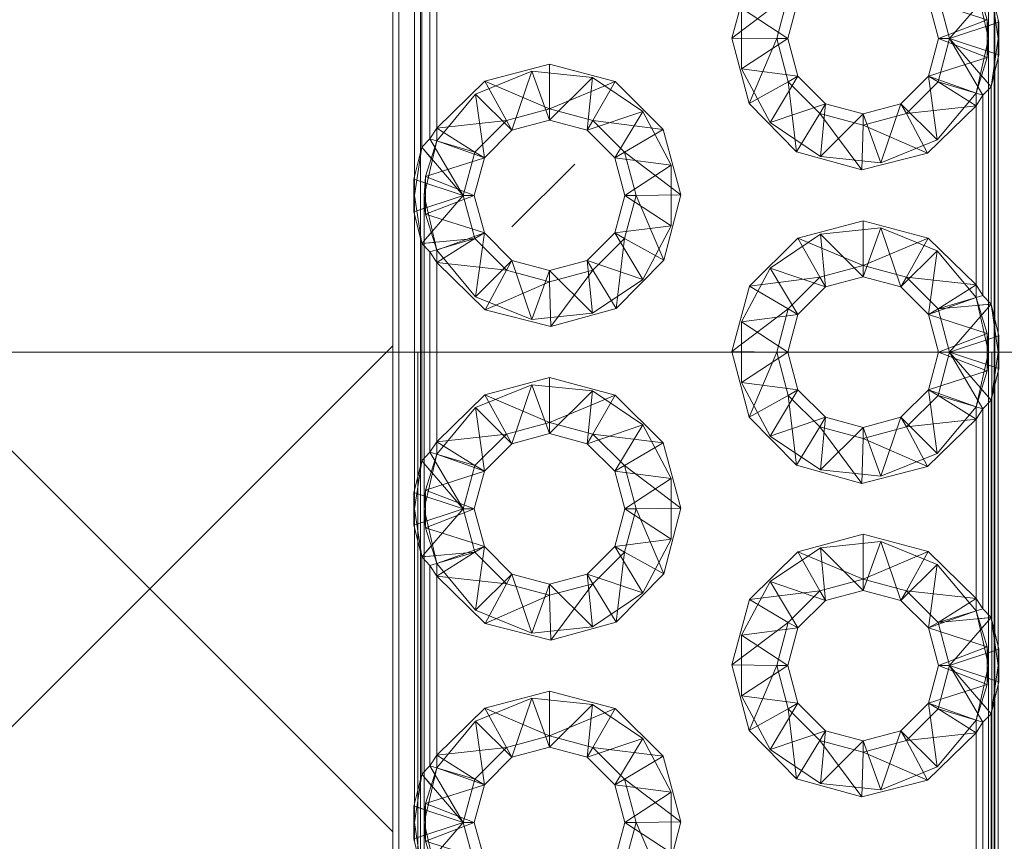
# Paper-space layout 'Layout1' of a CAD drawing. Extents: x -2 to 1677, y -36 to 422.
# Tile 13 of 92: x 134.78 to 136.35, y 160.75 to 162.06. Entities that reach past the tile are written whole.
import ezdxf

# ---------------------------------------------------------------- set-up
doc = ezdxf.new("R2010")
doc.units = 0
for name, pattern in [('ACAD_ISO02W100', [15, 12, -3]), ('ACAD_ISO04W100', [30.5, 24, -3, 0.5, -3]), ('HP_01_CER_B', [8, 5, -1, 1, -1])]:
    doc.linetypes.add(name, pattern=pattern)
doc.layers.get('0').update_dxf_attribs({"linetype": 'CONTINUOUS'})
doc.layers.get('DEFPOINTS').update_dxf_attribs({"color": 132, "linetype": 'CONTINUOUS'})
for name, color, linetype, lineweight in [('SS_1.ET-HALA_TaO-JD-LAVKA-ZEBRIK', 9, 'CONTINUOUS', 13), ('SS_1.ET-HALA_TaO-RASTR', 7, 'HP_01_CER_B', 13), ('SS_KOTY', 3, 'CONTINUOUS', 25), ('SS_SRAFY', 8, 'CONTINUOUS', 18)]:
    doc.layers.add(name, color=color, linetype=linetype, lineweight=lineweight)
doc.styles.add('ROMANS', font='romans.shx', dxfattribs={"width": 0.8})
doc.dimstyles.new('A-1_(2.5)_50AS', dxfattribs={"dimtxt": 2.5, "dimasz": 2, "dimexe": 1, "dimexo": 2, "dimgap": 0, "dimtad": 0, "dimdec": 1, "dimlfac": 50, "dimrnd": 1, "dimtxsty": 'ROMANS', "dimblk1": 'OBLIQUE', "dimblk2": 'OBLIQUE', "dimsah": 1, "dimcen": 2, "dimclrd": 256, "dimclre": 256, "dimclrt": 256, "dimadec": 1, "dimazin": 2, "dimtfac": 0.714286, "dimtdec": 1, "dimtmove": 0, "dimatfit": 3, "dimldrblk": 'OPEN', "dimfxl": 1, "dimtvp": 1.142857, "dimtfill": 1, "dimtolj": 1, "dimlwd": -1, "dimlwe": -1, "dimarcsym": 0})

# ---------------------------------------------------------------- blocks, each defined once
blk = doc.blocks.new('_Oblique')
at = {"color": 0, "linetype": 'ByBlock', "lineweight": -2}
blk.add_line((-0.5, -0.5), (0.5, 0.5), dxfattribs=at)
blk = doc.blocks.new('*D51')
at = {"layer": 'DEFPOINTS', "color": 0, "transparency": 16777216}
for p in [(143.2708, 166.5264, -4998.1), (85.121, 152.9264), (143.2708, 152.9264, -4998.1)]:
    blk.add_point(p, dxfattribs=at)
at = {"layer": 'SS_KOTY', "transparency": 16777216}
for p, q in [((141.2708, 166.5264), (84.121, 166.5264)), ((85.121, 166.5264), (85.121, 152.9264)), ((141.2708, 152.9264), (84.121, 152.9264))]:
    blk.add_line(p, q, dxfattribs=at)
at = {"layer": 'SS_KOTY', "transparency": 16777216, "xscale": 2, "yscale": 2, "zscale": 2}
for p, rotation in [((85.121, 166.5264), 90), ((85.121, 152.9264), 270)]:
    blk.add_blockref('_Oblique', p, dxfattribs=dict(at, rotation=rotation))
at = {"layer": 'SS_KOTY', "transparency": 16777216, "insert": (82.871, 159.7264), "char_height": 2.5, "attachment_point": 5, "rotation": 90, "style": 'ROMANS', "bg_fill": 3, "box_fill_scale": 1.1, "bg_fill_color": 256, "bg_fill_true_color": 13158600, "bg_fill_transparency": 0}
blk.add_mtext('\\A1;680', dxfattribs=at)
at = {"layer": 'SS_KOTY', "transparency": 16777216, "insert": (87.0138, 159.7264), "char_height": 2.5, "attachment_point": 5, "rotation": 90, "style": 'ROMANS', "bg_fill": 3, "box_fill_scale": 1.1, "bg_fill_color": 256, "bg_fill_true_color": 13158600, "bg_fill_transparency": 0}
blk.add_mtext('\\A1;{\\H0.6x;\\W0.7;LÁVKA +5.1 m}', dxfattribs=at)
blk = doc.blocks.new('_OPEN')
at = {"color": 0, "linetype": 'ByBlock'}
for p, q in [((-1, 0.16667), (0, 0)), ((0, 0), (-1, -0.16667)), ((0, 0), (-1, 0))]:
    blk.add_line(p, q, dxfattribs=at)

psp = doc.layouts.get("Layout1")

# ---------------------------------------------------------------- hatches: boundary and pattern name
at = {"layer": 'SS_SRAFY'}
h = psp.add_hatch(dxfattribs=at)
h.set_pattern_fill('ANSI37', color=252, angle=-180, style=0)
h.set_pattern_definition([(225, (126.001, 107.2654), (2.24506, -2.24506), []), (315, (126.001, 107.2654), (2.24506, 2.24506), [])])
h.paths.add_polyline_path([(135.7274, 166.2264), (135.7274, 166.3264), (135.5142, 166.3264), (135.5142, 166.2264)], flags=0)
h.paths.add_polyline_path([(136.1848, 165.9264), (136.2408, 166.0264), (136.1848, 166.1264), (136.0569, 166.1264), (136.0008, 166.0264), (136.0569, 165.9264)], flags=0)
h.paths.add_polyline_path([(135.7274, 165.7264), (135.7274, 165.8264), (135.5142, 165.8264), (135.5142, 165.7264)], flags=0)
h.paths.add_polyline_path([(136.1848, 165.4264), (136.2408, 165.5264), (136.1848, 165.6264), (136.0569, 165.6264), (136.0008, 165.5264), (136.0569, 165.4264)], flags=0)
h.paths.add_polyline_path([(135.7274, 165.2264), (135.7274, 165.3264), (135.5142, 165.3264), (135.5142, 165.2264)], flags=0)
h.paths.add_polyline_path([(136.1848, 164.9264), (136.2408, 165.0264), (136.1848, 165.1264), (136.0569, 165.1264), (136.0008, 165.0264), (136.0569, 164.9264)], flags=0)
h.paths.add_polyline_path([(135.7274, 164.7264), (135.7274, 164.8264), (135.5142, 164.8264), (135.5142, 164.7264)], flags=0)
h.paths.add_polyline_path([(136.1848, 164.4264), (136.2408, 164.5264), (136.1848, 164.6264), (136.0569, 164.6264), (136.0008, 164.5264), (136.0569, 164.4264)], flags=0)
h.paths.add_polyline_path([(135.7274, 164.2264), (135.7274, 164.3264), (135.5142, 164.3264), (135.5142, 164.2264)], flags=0)
h.paths.add_polyline_path([(136.1848, 163.9264), (136.2408, 164.0264), (136.1848, 164.1264), (136.0569, 164.1264), (136.0008, 164.0264), (136.0569, 163.9264)], flags=0)
h.paths.add_polyline_path([(135.7274, 163.7264), (135.7274, 163.8264), (135.5142, 163.8264), (135.5142, 163.7264)], flags=0)
h.paths.add_polyline_path([(136.1848, 163.4264), (136.2408, 163.5264), (136.1848, 163.6264), (136.0569, 163.6264), (136.0008, 163.5264), (136.0569, 163.4264)], flags=0)
h.paths.add_polyline_path([(135.7274, 163.2264), (135.7274, 163.3264), (135.5142, 163.3264), (135.5142, 163.2264)], flags=0)
h.paths.add_polyline_path([(136.1848, 162.9264), (136.2408, 163.0264), (136.1848, 163.1264), (136.0569, 163.1264), (136.0008, 163.0264), (136.0569, 162.9264)], flags=0)
h.paths.add_polyline_path([(135.7274, 162.7264), (135.7274, 162.8264), (135.5142, 162.8264), (135.5142, 162.7264)], flags=0)
h.paths.add_polyline_path([(136.1848, 162.4264), (136.2408, 162.5264), (136.1848, 162.6264), (136.0569, 162.6264), (136.0008, 162.5264), (136.0569, 162.4264)], flags=0)
h.paths.add_polyline_path([(135.7274, 162.2264), (135.7274, 162.3264), (135.5142, 162.3264), (135.5142, 162.2264)], flags=0)
h.paths.add_polyline_path([(136.1848, 161.9264), (136.2408, 162.0264), (136.1848, 162.1264), (136.0569, 162.1264), (136.0008, 162.0264), (136.0569, 161.9264)], flags=0)
h.paths.add_polyline_path([(135.7274, 161.7264), (135.7274, 161.8264), (135.5142, 161.8264), (135.5142, 161.7264)], flags=0)
h.paths.add_polyline_path([(136.1848, 161.4264), (136.2408, 161.5264), (136.1848, 161.6264), (136.0569, 161.6264), (136.0008, 161.5264), (136.0569, 161.4264)], flags=0)
h.paths.add_polyline_path([(135.7274, 161.2264), (135.7274, 161.3264), (135.5142, 161.3264), (135.5142, 161.2264)], flags=0)
h.paths.add_polyline_path([(136.1848, 160.9264), (136.2408, 161.0264), (136.1848, 161.1264), (136.0569, 161.1264), (136.0008, 161.0264), (136.0569, 160.9264)], flags=0)
h.paths.add_polyline_path([(135.7274, 160.7264), (135.7274, 160.8264), (135.5142, 160.8264), (135.5142, 160.7264)], flags=0)
h.paths.add_polyline_path([(136.1848, 160.4264), (136.2408, 160.5264), (136.1848, 160.6264), (136.0569, 160.6264), (136.0008, 160.5264), (136.0569, 160.4264)], flags=0)
h.paths.add_polyline_path([(135.7274, 160.2264), (135.7274, 160.3264), (135.5142, 160.3264), (135.5142, 160.2264)], flags=0)
h.paths.add_polyline_path([(136.1848, 159.9264), (136.2408, 160.0264), (136.1848, 160.1264), (136.0569, 160.1264), (136.0008, 160.0264), (136.0569, 159.9264)], flags=0)
h.paths.add_polyline_path([(135.7274, 159.7264), (135.7274, 159.8264), (135.5142, 159.8264), (135.5142, 159.7264)], flags=0)
h.paths.add_polyline_path([(136.1848, 159.4264), (136.2408, 159.5264), (136.1848, 159.6264), (136.0569, 159.6264), (136.0008, 159.5264), (136.0569, 159.4264)], flags=0)
h.paths.add_polyline_path([(135.7274, 159.2264), (135.7274, 159.3264), (135.5142, 159.3264), (135.5142, 159.2264)], flags=0)
h.paths.add_polyline_path([(136.1848, 158.9264), (136.2408, 159.0264), (136.1848, 159.1264), (136.0569, 159.1264), (136.0008, 159.0264), (136.0569, 158.9264)], flags=0)
h.paths.add_polyline_path([(135.7274, 158.7264), (135.7274, 158.8264), (135.5142, 158.8264), (135.5142, 158.7264)], flags=0)
h.paths.add_polyline_path([(143.2708, 167.1264), (135.8508, 167.1264), (135.3708, 167.0264), (135.3108, 166.9264), (135.3191, 166.8264), (135.3605, 166.7264), (136.5501, 166.6264), (136.5708, 166.5264), (136.3708, 166.4264), (136.3708, 158.6264), (136.5708, 158.5264), (136.5501, 158.4264), (135.3605, 158.3264), (135.3191, 158.2264), (135.3108, 158.1264), (135.3708, 158.0264), (135.8508, 157.9264), (135.8508, 157.5264), (135.3708, 157.4264), (135.3108, 157.3264), (135.3108, 157.2264), (135.2208, 157.1264), (135.1708, 157.0264), (135.1708, 156.6264), (135.0108, 156.6264), (135.0108, 157.3264), (134.9508, 157.4264), (134.7008, 157.5264), (134.7008, 157.9264), (134.9508, 158.0264), (135.0108, 158.1264), (135.0108, 158.8264), (135.1708, 158.8264), (135.1708, 158.6264), (135.3708, 158.6264), (135.3708, 166.4264), (135.1708, 166.4264), (135.1708, 166.2264), (135.0108, 166.2264), (135.0108, 166.9264), (134.9508, 167.0264), (134.7008, 167.1264), (122.2708, 167.1264), (122.2708, 150.5264), (107.2708, 150.5264), (107.2708, 79.0648), (143.2708, 79.0648)], flags=0)

# ---------------------------------------------------------------- next in the draw order: dimensions: what is measured, and where the dimension line sits
at = {"layer": 'SS_KOTY'}
dim = psp.add_linear_dim(base=(85.121, 152.9264), p1=(143.2708, 166.5264, -4998.1), p2=(143.2708, 152.9264, -4998.1), angle=90, text='<>\\X{\\H0.6x;\\W0.7;LÁVKA +5.1 m}', dimstyle='A-1_(2.5)_50AS', override={"dimgap": 1}, dxfattribs=at)
dim.commit()
dim.dimension.update_dxf_attribs({"geometry": '*D51', "text_midpoint": (85.121, 159.7264), "dimtype": 160})

# ---------------------------------------------------------------- next in the draw order: linework, layer by layer
at = {"layer": 'SS_1.ET-HALA_TaO-JD-LAVKA-ZEBRIK', "color": 5, "linetype": 'Continuous', "ltscale": 0.25}
for p, q in [((135.3708, 166.5264), (135.3708, 158.5264)), ((135.3802, 166.5264), (135.3802, 158.5264)), ((135.4056, 161.8069), (135.4056, 162.2459)), ((135.4169, 162.1997), (135.4169, 161.8531)), ((135.43, 162.1861), (135.43, 161.8667)), ((135.4408, 162.1693), (135.4408, 161.8835)), ((135.9114, 162.0274), (135.9398, 162.1317)), ((136.2587, 162.0264), (136.3248, 162.1031)), ((136.3372, 162.0524), (136.3248, 162.1031)), ((136.0014, 162.0953), (135.9114, 162.0274)), ((135.9829, 162.0264), (136.0014, 162.0953)), ((136.0008, 162.0264), (136.0169, 162.0864)), ((136.2248, 162.0864), (136.2408, 162.0264)), ((136.2587, 162.0264), (136.2402, 162.0953)), ((136.3372, 162.0524), (136.2587, 162.0264)), ((136.3372, 162.0003), (136.3372, 162.0524)), ((135.9388, 161.9229), (135.9114, 162.0274)), ((135.9829, 162.0264), (135.9114, 162.0274)), ((135.9829, 162.0264), (135.9388, 161.9229)), ((136.0014, 161.9574), (135.9829, 162.0264)), ((136.0008, 162.0264), (135.9829, 162.0264)), ((136.0169, 161.9664), (136.0008, 162.0264)), ((136.2408, 162.0264), (136.2248, 161.9664)), ((136.2587, 162.0264), (136.2402, 161.9574)), ((136.2587, 162.0264), (136.2408, 162.0264)), ((136.3117, 161.9361), (136.2587, 162.0264)), ((136.3248, 161.9497), (136.2587, 162.0264)), ((136.2587, 162.0264), (136.3372, 162.0003)), ((136.3248, 161.9497), (136.3372, 162.0003)), ((136.3361, 161.9959), (136.3361, 161.5569)), ((135.5173, 161.9584), (135.6208, 161.9858)), ((135.6208, 161.9858), (135.7253, 161.9579)), ((135.6208, 161.9143), (135.6208, 161.9858)), ((136.0014, 161.9574), (136.0169, 161.9664)), ((136.0608, 161.9225), (136.0169, 161.9664)), ((136.2248, 161.9664), (136.1808, 161.9225)), ((136.2402, 161.9574), (136.2248, 161.9664)), ((135.4408, 161.8835), (135.5173, 161.9584)), ((135.5173, 161.9584), (135.5519, 161.8958)), ((135.5173, 161.9584), (135.6208, 161.9143)), ((135.6208, 161.9143), (135.7253, 161.9579)), ((135.6898, 161.8958), (135.7253, 161.9579)), ((135.7253, 161.9579), (135.8019, 161.8817)), ((135.9388, 161.9229), (136.0014, 161.9574)), ((136.0146, 161.8459), (136.0014, 161.9574)), ((136.0519, 161.907), (136.0014, 161.9574)), ((136.2402, 161.9574), (136.1898, 161.907)), ((136.3008, 161.9193), (136.2402, 161.9574)), ((136.3117, 161.9361), (136.2402, 161.9574)), ((136.3248, 161.9497), (136.3117, 161.9361)), ((136.3248, 161.6031), (136.3248, 161.9497)), ((136.3117, 161.9361), (136.3008, 161.9193)), ((136.3117, 161.9361), (136.3117, 161.6167)), ((135.5519, 161.8958), (135.6208, 161.9143)), ((135.6208, 161.9143), (135.6898, 161.8958)), ((135.6208, 161.8964), (135.6208, 161.9143)), ((136.0146, 161.8459), (135.9388, 161.9229)), ((136.0519, 161.907), (136.0608, 161.9225)), ((136.1208, 161.9064), (136.0608, 161.9225)), ((136.1808, 161.9225), (136.1208, 161.9064)), ((136.1898, 161.907), (136.1808, 161.9225)), ((136.3008, 161.9193), (136.1898, 161.907)), ((136.3008, 161.9193), (136.2235, 161.8438)), ((136.3008, 161.6335), (136.3008, 161.9193)), ((136.0146, 161.8459), (136.0519, 161.907)), ((136.1188, 161.817), (136.0519, 161.907)), ((136.1208, 161.8885), (136.0519, 161.907)), ((136.1898, 161.907), (136.1208, 161.8885)), ((136.1208, 161.8885), (136.1208, 161.9064)), ((136.2235, 161.8438), (136.1898, 161.907)), ((135.4408, 161.8835), (135.43, 161.8667)), ((135.4408, 161.8835), (135.5519, 161.8958)), ((135.4408, 161.8835), (135.5014, 161.8453)), ((135.5519, 161.8958), (135.5014, 161.8453)), ((135.5608, 161.8803), (135.5519, 161.8958)), ((135.5608, 161.8803), (135.6208, 161.8964)), ((135.6208, 161.8964), (135.6808, 161.8803)), ((135.6898, 161.8958), (135.6808, 161.8803)), ((135.6898, 161.8958), (135.7402, 161.8453)), ((135.6898, 161.8958), (135.8019, 161.8817)), ((136.1188, 161.817), (136.1208, 161.8885)), ((136.2235, 161.8438), (136.1208, 161.8885)), ((135.43, 161.8667), (135.4169, 161.8531)), ((135.43, 161.8667), (135.4829, 161.7764)), ((135.43, 161.8667), (135.5014, 161.8453)), ((135.5169, 161.8364), (135.5608, 161.8803)), ((135.6808, 161.8803), (135.7248, 161.8364)), ((135.8019, 161.8817), (135.7402, 161.8453)), ((135.8019, 161.8817), (135.8303, 161.7774)), ((135.4169, 161.8531), (135.4045, 161.8024)), ((135.4169, 161.8531), (135.4829, 161.7764)), ((135.5014, 161.8453), (135.4829, 161.7764)), ((135.5008, 161.7764), (135.5169, 161.8364)), ((135.5014, 161.8453), (135.5169, 161.8364)), ((135.7248, 161.8364), (135.7402, 161.8453)), ((135.7248, 161.8364), (135.7408, 161.7764)), ((135.7402, 161.8453), (135.7587, 161.7764)), ((135.7402, 161.8453), (135.8303, 161.7774)), ((136.1188, 161.817), (136.0146, 161.8459)), ((136.2235, 161.8438), (136.1188, 161.817)), ((135.4829, 161.7764), (135.4045, 161.8024)), ((135.4045, 161.8024), (135.4045, 161.7503)), ((135.4829, 161.7764), (135.4045, 161.7503)), ((135.4829, 161.7764), (135.4169, 161.6997)), ((135.4829, 161.7764), (135.5014, 161.7074)), ((135.5008, 161.7764), (135.4829, 161.7764)), ((135.5169, 161.7164), (135.5008, 161.7764)), ((135.7408, 161.7764), (135.7248, 161.7164)), ((135.7587, 161.7764), (135.7402, 161.7074)), ((135.7587, 161.7764), (135.7408, 161.7764)), ((135.7587, 161.7764), (135.8303, 161.7774)), ((135.8029, 161.6729), (135.7587, 161.7764)), ((135.8303, 161.7774), (135.8029, 161.6729)), ((135.4045, 161.7503), (135.4169, 161.6997)), ((135.4056, 161.3069), (135.4056, 161.7459)), ((136.0164, 161.7079), (136.1208, 161.7358)), ((136.1208, 161.7358), (136.2244, 161.7084)), ((136.1208, 161.6643), (136.1208, 161.7358)), ((135.5169, 161.7164), (135.5014, 161.7074)), ((135.5608, 161.6725), (135.5169, 161.7164)), ((135.7248, 161.7164), (135.6808, 161.6725)), ((135.7402, 161.7074), (135.7248, 161.7164)), ((135.5014, 161.7074), (135.4169, 161.6997)), ((135.4169, 161.6997), (135.43, 161.6861)), ((135.4169, 161.6997), (135.4169, 161.3531)), ((135.5014, 161.7074), (135.43, 161.6861)), ((135.5014, 161.7074), (135.4408, 161.6693)), ((135.5014, 161.7074), (135.5519, 161.657)), ((135.7402, 161.7074), (135.6898, 161.657)), ((135.727, 161.5959), (135.7402, 161.7074)), ((135.8029, 161.6729), (135.7402, 161.7074)), ((135.9398, 161.6317), (136.0164, 161.7079)), ((136.0519, 161.6458), (136.0164, 161.7079)), ((136.0164, 161.7079), (136.1208, 161.6643)), ((136.1208, 161.6643), (136.2244, 161.7084)), ((136.2244, 161.7084), (136.1898, 161.6458)), ((136.2244, 161.7084), (136.3008, 161.6335)), ((135.4408, 161.6693), (135.43, 161.6861)), ((135.43, 161.6861), (135.43, 161.3667)), ((135.5182, 161.5938), (135.4408, 161.6693)), ((135.5519, 161.657), (135.4408, 161.6693)), ((135.4408, 161.6693), (135.4408, 161.3835)), ((135.5608, 161.6725), (135.5519, 161.657)), ((135.6208, 161.6564), (135.5608, 161.6725)), ((135.6808, 161.6725), (135.6208, 161.6564)), ((135.6898, 161.657), (135.6808, 161.6725)), ((135.8029, 161.6729), (135.727, 161.5959)), ((136.0519, 161.6458), (136.1208, 161.6643)), ((136.1208, 161.6643), (136.1898, 161.6458)), ((136.1208, 161.6464), (136.1208, 161.6643)), ((135.5519, 161.657), (135.5182, 161.5938)), ((135.6208, 161.6385), (135.5519, 161.657)), ((135.6898, 161.657), (135.6208, 161.6385)), ((135.6208, 161.6385), (135.6208, 161.6564)), ((135.6229, 161.567), (135.6898, 161.657)), ((135.727, 161.5959), (135.6898, 161.657)), ((135.5182, 161.5938), (135.6208, 161.6385)), ((135.6229, 161.567), (135.6208, 161.6385)), ((135.9114, 161.5274), (135.9398, 161.6317)), ((136.0519, 161.6458), (135.9398, 161.6317)), ((136.0014, 161.5953), (135.9398, 161.6317)), ((136.0014, 161.5953), (136.0519, 161.6458)), ((136.0608, 161.6303), (136.0519, 161.6458)), ((136.0608, 161.6303), (136.1208, 161.6464)), ((136.1208, 161.6464), (136.1808, 161.6303)), ((136.1808, 161.6303), (136.1898, 161.6458)), ((136.1898, 161.6458), (136.2402, 161.5953)), ((136.1898, 161.6458), (136.3008, 161.6335)), ((136.2402, 161.5953), (136.3008, 161.6335)), ((136.3008, 161.6335), (136.3117, 161.6167)), ((136.0169, 161.5864), (136.0608, 161.6303)), ((136.1808, 161.6303), (136.2248, 161.5864)), ((136.2402, 161.5953), (136.3117, 161.6167)), ((136.3248, 161.6031), (136.3117, 161.6167)), ((136.3248, 161.6031), (136.2402, 161.5953)), ((136.2587, 161.5264), (136.3248, 161.6031)), ((136.3372, 161.5524), (136.3248, 161.6031)), ((135.6229, 161.567), (135.5182, 161.5938)), ((135.727, 161.5959), (135.6229, 161.567)), ((136.0014, 161.5953), (135.9114, 161.5274)), ((135.9829, 161.5264), (136.0014, 161.5953)), ((136.0008, 161.5264), (136.0169, 161.5864)), ((136.0169, 161.5864), (136.0014, 161.5953)), ((136.2402, 161.5953), (136.2248, 161.5864)), ((136.2248, 161.5864), (136.2408, 161.5264)), ((136.2587, 161.5264), (136.2402, 161.5953)), ((136.3372, 161.5524), (136.2587, 161.5264)), ((136.3372, 161.5003), (136.3372, 161.5524)), ((135.9388, 161.4229), (135.9114, 161.5274)), ((135.9829, 161.5264), (135.9114, 161.5274)), ((135.9829, 161.5264), (135.9388, 161.4229)), ((136.0014, 161.4574), (135.9829, 161.5264)), ((136.0008, 161.5264), (135.9829, 161.5264)), ((136.0169, 161.4664), (136.0008, 161.5264)), ((136.2408, 161.5264), (136.2248, 161.4664)), ((136.2587, 161.5264), (136.2402, 161.4574)), ((136.2587, 161.5264), (136.2408, 161.5264)), ((136.3117, 161.4361), (136.2587, 161.5264)), ((136.3248, 161.4497), (136.2587, 161.5264)), ((136.2587, 161.5264), (136.3372, 161.5003)), ((136.3248, 161.4497), (136.3372, 161.5003)), ((136.3361, 161.4959), (136.3361, 161.0569)), ((135.5173, 161.4584), (135.6208, 161.4858)), ((135.6208, 161.4858), (135.7253, 161.4579)), ((135.6208, 161.4143), (135.6208, 161.4858)), ((135.4408, 161.3835), (135.5173, 161.4584)), ((135.5173, 161.4584), (135.5519, 161.3958)), ((135.5173, 161.4584), (135.6208, 161.4143)), ((136.0014, 161.4574), (136.0169, 161.4664)), ((136.0608, 161.4225), (136.0169, 161.4664)), ((136.2248, 161.4664), (136.1808, 161.4225)), ((136.2402, 161.4574), (136.2248, 161.4664)), ((135.6208, 161.4143), (135.7253, 161.4579)), ((135.6898, 161.3958), (135.7253, 161.4579)), ((135.7253, 161.4579), (135.8019, 161.3817)), ((135.9388, 161.4229), (136.0014, 161.4574)), ((136.0146, 161.3459), (136.0014, 161.4574)), ((136.0519, 161.407), (136.0014, 161.4574)), ((136.2402, 161.4574), (136.1898, 161.407)), ((136.3008, 161.4193), (136.2402, 161.4574)), ((136.3117, 161.4361), (136.2402, 161.4574)), ((136.3117, 161.4361), (136.3248, 161.4497)), ((136.3248, 161.1031), (136.3248, 161.4497)), ((136.3008, 161.4193), (136.3117, 161.4361)), ((136.3117, 161.4361), (136.3117, 161.1167)), ((135.5519, 161.3958), (135.6208, 161.4143)), ((135.6208, 161.4143), (135.6898, 161.3958)), ((135.6208, 161.3964), (135.6208, 161.4143)), ((136.0146, 161.3459), (135.9388, 161.4229)), ((136.0519, 161.407), (136.0608, 161.4225)), ((136.1208, 161.4064), (136.0608, 161.4225)), ((136.1808, 161.4225), (136.1208, 161.4064)), ((136.1898, 161.407), (136.1808, 161.4225)), ((136.3008, 161.4193), (136.1898, 161.407)), ((136.3008, 161.4193), (136.2235, 161.3438)), ((136.3008, 161.1335), (136.3008, 161.4193)), ((135.4408, 161.3835), (135.5519, 161.3958)), ((135.5519, 161.3958), (135.5014, 161.3453)), ((135.5608, 161.3803), (135.5519, 161.3958)), ((135.5608, 161.3803), (135.6208, 161.3964)), ((135.6208, 161.3964), (135.6808, 161.3803)), ((135.6808, 161.3803), (135.6898, 161.3958)), ((135.6898, 161.3958), (135.7402, 161.3453)), ((135.6898, 161.3958), (135.8019, 161.3817)), ((136.0146, 161.3459), (136.0519, 161.407)), ((136.1188, 161.317), (136.0519, 161.407)), ((136.1208, 161.3885), (136.0519, 161.407)), ((136.1898, 161.407), (136.1208, 161.3885)), ((136.1208, 161.3885), (136.1208, 161.4064)), ((136.2235, 161.3438), (136.1898, 161.407)), ((135.4408, 161.3835), (135.43, 161.3667)), ((135.4408, 161.3835), (135.5014, 161.3453)), ((135.5169, 161.3364), (135.5608, 161.3803)), ((135.6808, 161.3803), (135.7248, 161.3364)), ((135.7402, 161.3453), (135.8019, 161.3817)), ((135.8019, 161.3817), (135.8303, 161.2774)), ((136.1188, 161.317), (136.1208, 161.3885)), ((136.2235, 161.3438), (136.1208, 161.3885)), ((135.43, 161.3667), (135.4169, 161.3531)), ((135.43, 161.3667), (135.4829, 161.2764)), ((135.43, 161.3667), (135.5014, 161.3453)), ((135.4169, 161.3531), (135.4045, 161.3024)), ((135.4169, 161.3531), (135.4829, 161.2764)), ((135.5014, 161.3453), (135.4829, 161.2764)), ((135.5008, 161.2764), (135.5169, 161.3364)), ((135.5014, 161.3453), (135.5169, 161.3364)), ((135.7248, 161.3364), (135.7402, 161.3453)), ((135.7248, 161.3364), (135.7408, 161.2764)), ((135.7402, 161.3453), (135.7587, 161.2764)), ((135.8303, 161.2774), (135.7402, 161.3453)), ((136.1188, 161.317), (136.0146, 161.3459)), ((136.2235, 161.3438), (136.1188, 161.317)), ((135.4829, 161.2764), (135.4045, 161.3024)), ((135.4045, 161.3024), (135.4045, 161.2503)), ((135.4829, 161.2764), (135.4045, 161.2503)), ((135.4829, 161.2764), (135.4169, 161.1997)), ((135.4829, 161.2764), (135.5014, 161.2074)), ((135.5008, 161.2764), (135.4829, 161.2764)), ((135.5169, 161.2164), (135.5008, 161.2764)), ((135.7408, 161.2764), (135.7248, 161.2164)), ((135.7587, 161.2764), (135.7402, 161.2074)), ((135.7587, 161.2764), (135.7408, 161.2764)), ((135.7587, 161.2764), (135.8303, 161.2774)), ((135.8029, 161.1729), (135.7587, 161.2764)), ((135.8303, 161.2774), (135.8029, 161.1729)), ((135.4045, 161.2503), (135.4169, 161.1997)), ((135.4056, 160.8069), (135.4056, 161.2459)), ((136.0164, 161.2079), (136.1208, 161.2358)), ((136.1208, 161.2358), (136.2244, 161.2084)), ((136.1208, 161.1643), (136.1208, 161.2358)), ((135.5014, 161.2074), (135.4169, 161.1997)), ((135.5014, 161.2074), (135.43, 161.1861)), ((135.5014, 161.2074), (135.4408, 161.1693)), ((135.5169, 161.2164), (135.5014, 161.2074)), ((135.5014, 161.2074), (135.5519, 161.157)), ((135.5608, 161.1725), (135.5169, 161.2164)), ((135.7248, 161.2164), (135.6808, 161.1725)), ((135.7402, 161.2074), (135.6898, 161.157)), ((135.7402, 161.2074), (135.7248, 161.2164)), ((135.727, 161.0959), (135.7402, 161.2074)), ((135.8029, 161.1729), (135.7402, 161.2074)), ((135.9398, 161.1317), (136.0164, 161.2079)), ((136.0519, 161.1458), (136.0164, 161.2079)), ((136.0164, 161.2079), (136.1208, 161.1643)), ((136.1208, 161.1643), (136.2244, 161.2084)), ((136.2244, 161.2084), (136.1898, 161.1458)), ((136.2244, 161.2084), (136.3008, 161.1335)), ((135.4169, 161.1997), (135.43, 161.1861)), ((135.4169, 161.1997), (135.4169, 160.8531)), ((135.4408, 161.1693), (135.43, 161.1861)), ((135.43, 161.1861), (135.43, 160.8667)), ((135.5182, 161.0938), (135.4408, 161.1693)), ((135.5519, 161.157), (135.4408, 161.1693)), ((135.4408, 161.1693), (135.4408, 160.8835)), ((135.5608, 161.1725), (135.5519, 161.157)), ((135.6208, 161.1564), (135.5608, 161.1725)), ((135.6808, 161.1725), (135.6208, 161.1564)), ((135.6898, 161.157), (135.6808, 161.1725)), ((135.8029, 161.1729), (135.727, 161.0959)), ((136.0519, 161.1458), (136.1208, 161.1643)), ((136.1208, 161.1643), (136.1898, 161.1458)), ((136.1208, 161.1464), (136.1208, 161.1643)), ((135.5519, 161.157), (135.5182, 161.0938)), ((135.6208, 161.1385), (135.5519, 161.157)), ((135.6898, 161.157), (135.6208, 161.1385)), ((135.6208, 161.1385), (135.6208, 161.1564)), ((135.6229, 161.067), (135.6898, 161.157)), ((135.727, 161.0959), (135.6898, 161.157)), ((136.0519, 161.1458), (135.9398, 161.1317)), ((136.0014, 161.0953), (136.0519, 161.1458)), ((136.0608, 161.1303), (136.0519, 161.1458)), ((136.0608, 161.1303), (136.1208, 161.1464)), ((136.1208, 161.1464), (136.1808, 161.1303)), ((136.1808, 161.1303), (136.1898, 161.1458)), ((136.1898, 161.1458), (136.2402, 161.0953)), ((136.1898, 161.1458), (136.3008, 161.1335)), ((135.5182, 161.0938), (135.6208, 161.1385)), ((135.6229, 161.067), (135.6208, 161.1385)), ((135.9114, 161.0274), (135.9398, 161.1317)), ((136.0014, 161.0953), (135.9398, 161.1317)), ((136.0169, 161.0864), (136.0608, 161.1303)), ((136.1808, 161.1303), (136.2248, 161.0864)), ((136.2402, 161.0953), (136.3008, 161.1335)), ((136.3008, 161.1335), (136.3117, 161.1167)), ((136.2402, 161.0953), (136.3117, 161.1167)), ((136.3248, 161.1031), (136.3117, 161.1167)), ((136.2402, 161.0953), (136.3248, 161.1031)), ((136.2587, 161.0264), (136.3248, 161.1031)), ((136.3372, 161.0524), (136.3248, 161.1031)), ((135.6229, 161.067), (135.5182, 161.0938)), ((135.727, 161.0959), (135.6229, 161.067)), ((136.0014, 161.0953), (135.9114, 161.0274)), ((135.9829, 161.0264), (136.0014, 161.0953)), ((136.0008, 161.0264), (136.0169, 161.0864)), ((136.0169, 161.0864), (136.0014, 161.0953)), ((136.2402, 161.0953), (136.2248, 161.0864)), ((136.2248, 161.0864), (136.2408, 161.0264)), ((136.2587, 161.0264), (136.2402, 161.0953)), ((136.3372, 161.0524), (136.2587, 161.0264)), ((136.3372, 161.0003), (136.3372, 161.0524)), ((135.9388, 160.9229), (135.9114, 161.0274)), ((135.9829, 161.0264), (135.9114, 161.0274)), ((135.9829, 161.0264), (135.9388, 160.9229)), ((136.0014, 160.9574), (135.9829, 161.0264)), ((136.0008, 161.0264), (135.9829, 161.0264)), ((136.0169, 160.9664), (136.0008, 161.0264)), ((136.2408, 161.0264), (136.2248, 160.9664)), ((136.2587, 161.0264), (136.2402, 160.9574)), ((136.2587, 161.0264), (136.2408, 161.0264)), ((136.3117, 160.9361), (136.2587, 161.0264)), ((136.3248, 160.9497), (136.2587, 161.0264)), ((136.2587, 161.0264), (136.3372, 161.0003)), ((136.3248, 160.9497), (136.3372, 161.0003)), ((136.3361, 160.9959), (136.3361, 160.5569)), ((135.5173, 160.9584), (135.6208, 160.9858)), ((135.6208, 160.9858), (135.7253, 160.9579)), ((135.6208, 160.9143), (135.6208, 160.9858)), ((135.4408, 160.8835), (135.5173, 160.9584)), ((135.5173, 160.9584), (135.5519, 160.8958)), ((135.5173, 160.9584), (135.6208, 160.9143)), ((135.6208, 160.9143), (135.7253, 160.9579)), ((135.6898, 160.8958), (135.7253, 160.9579)), ((135.7253, 160.9579), (135.8019, 160.8817)), ((135.9388, 160.9229), (136.0014, 160.9574)), ((136.0014, 160.9574), (136.0169, 160.9664)), ((136.0146, 160.8459), (136.0014, 160.9574)), ((136.0519, 160.907), (136.0014, 160.9574)), ((136.0608, 160.9225), (136.0169, 160.9664)), ((136.2248, 160.9664), (136.1808, 160.9225)), ((136.2402, 160.9574), (136.1898, 160.907)), ((136.2402, 160.9574), (136.2248, 160.9664)), ((136.3008, 160.9193), (136.2402, 160.9574)), ((136.3117, 160.9361), (136.2402, 160.9574)), ((136.3117, 160.9361), (136.3248, 160.9497)), ((136.3248, 160.6031), (136.3248, 160.9497)), ((136.3008, 160.9193), (136.3117, 160.9361)), ((136.3117, 160.9361), (136.3117, 160.6167)), ((135.5519, 160.8958), (135.6208, 160.9143)), ((135.6208, 160.9143), (135.6898, 160.8958)), ((135.6208, 160.8964), (135.6208, 160.9143)), ((136.0146, 160.8459), (135.9388, 160.9229)), ((136.0519, 160.907), (136.0608, 160.9225)), ((136.1208, 160.9064), (136.0608, 160.9225)), ((136.1808, 160.9225), (136.1208, 160.9064)), ((136.1898, 160.907), (136.1808, 160.9225)), ((136.3008, 160.9193), (136.1898, 160.907)), ((136.3008, 160.9193), (136.2235, 160.8438)), ((136.3008, 160.6335), (136.3008, 160.9193)), ((135.4408, 160.8835), (135.5519, 160.8958)), ((135.5519, 160.8958), (135.5014, 160.8453)), ((135.5608, 160.8803), (135.5519, 160.8958)), ((135.5608, 160.8803), (135.6208, 160.8964)), ((135.6208, 160.8964), (135.6808, 160.8803)), ((135.6898, 160.8958), (135.6808, 160.8803)), ((135.6898, 160.8958), (135.7402, 160.8453)), ((135.6898, 160.8958), (135.8019, 160.8817)), ((136.0146, 160.8459), (136.0519, 160.907)), ((136.1188, 160.817), (136.0519, 160.907)), ((136.1208, 160.8885), (136.0519, 160.907)), ((136.1898, 160.907), (136.1208, 160.8885)), ((136.1208, 160.8885), (136.1208, 160.9064)), ((136.2235, 160.8438), (136.1898, 160.907)), ((135.43, 160.8667), (135.4408, 160.8835)), ((135.4408, 160.8835), (135.5014, 160.8453)), ((135.5169, 160.8364), (135.5608, 160.8803)), ((135.6808, 160.8803), (135.7248, 160.8364)), ((135.7402, 160.8453), (135.8019, 160.8817)), ((135.8019, 160.8817), (135.8303, 160.7774)), ((136.1188, 160.817), (136.1208, 160.8885)), ((136.2235, 160.8438), (136.1208, 160.8885)), ((135.4169, 160.8531), (135.43, 160.8667)), ((135.43, 160.8667), (135.4829, 160.7764)), ((135.43, 160.8667), (135.5014, 160.8453)), ((135.4169, 160.8531), (135.4045, 160.8024)), ((135.4169, 160.8531), (135.4829, 160.7764)), ((135.5014, 160.8453), (135.4829, 160.7764)), ((135.5008, 160.7764), (135.5169, 160.8364)), ((135.5014, 160.8453), (135.5169, 160.8364)), ((135.7248, 160.8364), (135.7402, 160.8453)), ((135.7248, 160.8364), (135.7408, 160.7764)), ((135.7402, 160.8453), (135.7587, 160.7764)), ((135.8303, 160.7774), (135.7402, 160.8453)), ((136.1188, 160.817), (136.0146, 160.8459)), ((136.2235, 160.8438), (136.1188, 160.817)), ((135.4829, 160.7764), (135.4045, 160.8024)), ((135.4045, 160.8024), (135.4045, 160.7503)), ((135.4829, 160.7764), (135.4045, 160.7503)), ((135.4829, 160.7764), (135.4169, 160.6997)), ((135.4829, 160.7764), (135.5014, 160.7074)), ((135.5008, 160.7764), (135.4829, 160.7764)), ((135.5169, 160.7164), (135.5008, 160.7764)), ((135.7408, 160.7764), (135.7248, 160.7164)), ((135.7587, 160.7764), (135.7402, 160.7074)), ((135.7587, 160.7764), (135.7408, 160.7764)), ((135.7587, 160.7764), (135.8303, 160.7774)), ((135.8029, 160.6729), (135.7587, 160.7764)), ((135.8303, 160.7774), (135.8029, 160.6729)), ((135.4045, 160.7503), (135.4169, 160.6997))]:
    psp.add_line(p, q, dxfattribs=at)
at = {"layer": 'SS_1.ET-HALA_TaO-JD-LAVKA-ZEBRIK', "color": 9, "linetype": 'ACAD_ISO02W100', "ltscale": 0.25}
for p, q in [((135.4108, 158.5264), (135.4108, 166.5264)), ((135.4148, 166.5264), (135.4148, 158.5264)), ((136.3208, 166.5264), (136.3208, 158.5264)), ((136.3262, 158.5264), (136.3262, 166.5264)), ((136.3297, 166.5264), (136.3297, 158.5264)), ((136.3308, 166.5264), (136.3308, 158.5264)), ((135.4208, 158.7764), (135.4208, 166.2764)), ((136.3008, 162.1136), (136.3208, 162.0264)), ((136.3186, 162.0563), (136.3008, 162.1136)), ((136.3248, 162.1031), (136.3361, 162.0264)), ((136.3186, 162.0563), (136.2248, 162.0864)), ((136.0008, 162.0264), (135.9268, 162.0748)), ((135.9268, 161.978), (135.9268, 162.0748)), ((136.2408, 162.0264), (136.3186, 162.0563)), ((136.3208, 162.0264), (136.3186, 162.0563)), ((136.3186, 161.9964), (136.3186, 162.0563)), ((136.3361, 162.0569), (136.3361, 161.9959)), ((136.3193, 162.0465), (136.3164, 162.0456)), ((136.3325, 162.0509), (136.3193, 162.0465)), ((136.3372, 162.0524), (136.3325, 162.0509)), ((136.3372, 162.0524), (136.3361, 162.0264)), ((135.9268, 161.978), (136.0008, 162.0264)), ((136.2408, 162.0264), (136.3186, 161.9964)), ((136.3208, 162.0264), (136.3008, 161.9392)), ((136.3186, 161.9964), (136.3208, 162.0264)), ((136.3361, 162.0264), (136.3248, 161.9497)), ((136.3361, 162.0264), (136.3372, 162.0003)), ((136.2248, 161.9664), (136.3186, 161.9964)), ((136.3008, 161.9392), (136.3186, 161.9964)), ((136.3164, 162.0072), (136.3193, 162.0063)), ((136.3193, 162.0063), (136.3325, 162.0019)), ((136.3325, 162.0019), (136.3372, 162.0003)), ((135.9723, 161.8924), (135.9268, 161.978)), ((135.9268, 161.978), (136.0169, 161.9664)), ((135.5029, 161.9379), (135.5926, 161.9744)), ((135.5608, 161.8803), (135.5926, 161.9744)), ((135.6208, 161.8964), (135.5926, 161.9744)), ((135.5926, 161.9744), (135.689, 161.9644)), ((135.6208, 161.8964), (135.689, 161.9644)), ((135.6808, 161.8803), (135.689, 161.9644)), ((135.689, 161.9644), (135.7694, 161.9103)), ((135.9723, 161.8924), (136.0169, 161.9664)), ((136.2388, 161.8648), (136.2248, 161.9664)), ((136.3008, 161.9392), (136.2248, 161.9664)), ((136.3096, 161.9674), (136.3078, 161.9694)), ((136.3248, 161.9497), (136.3096, 161.9674)), ((136.304, 161.9493), (136.3034, 161.9503)), ((136.3117, 161.9361), (136.304, 161.9493)), ((135.4408, 161.8636), (135.5029, 161.9379)), ((135.5029, 161.9379), (135.5169, 161.8364)), ((135.5029, 161.9379), (135.5608, 161.8803)), ((136.3008, 161.9392), (136.2388, 161.8648)), ((136.3008, 161.9193), (136.3008, 161.9392)), ((135.9723, 161.8924), (136.0608, 161.9225)), ((136.0527, 161.8384), (136.0608, 161.9225)), ((136.149, 161.8284), (136.1808, 161.9225)), ((136.2388, 161.8648), (136.1808, 161.9225)), ((135.6808, 161.8803), (135.7694, 161.9103)), ((135.7248, 161.8364), (135.7694, 161.9103)), ((135.7694, 161.9103), (135.8149, 161.8248)), ((136.0527, 161.8384), (136.1208, 161.9064)), ((136.149, 161.8284), (136.1208, 161.9064)), ((135.4408, 161.8835), (135.4408, 161.8636)), ((136.0527, 161.8384), (135.9723, 161.8924)), ((135.43, 161.8667), (135.4377, 161.8535)), ((135.4056, 161.7764), (135.4169, 161.8531)), ((135.4169, 161.8531), (135.4321, 161.8354)), ((135.4208, 161.7764), (135.4408, 161.8636)), ((135.4408, 161.8636), (135.4231, 161.8063)), ((135.4377, 161.8535), (135.4383, 161.8525)), ((135.4408, 161.8636), (135.5169, 161.8364)), ((136.2388, 161.8648), (136.149, 161.8284)), ((135.5169, 161.8364), (135.4231, 161.8063)), ((135.4321, 161.8354), (135.4339, 161.8333)), ((135.7248, 161.8364), (135.8149, 161.8248)), ((136.149, 161.8284), (136.0527, 161.8384)), ((135.7408, 161.7764), (135.8149, 161.8248)), ((135.8149, 161.8248), (135.8149, 161.728)), ((135.4056, 161.7459), (135.4056, 161.8069)), ((135.4231, 161.8063), (135.4208, 161.7764)), ((135.5008, 161.7764), (135.4231, 161.8063)), ((135.4231, 161.8063), (135.4231, 161.7464)), ((135.4056, 161.7764), (135.4045, 161.8024)), ((135.4092, 161.8009), (135.4045, 161.8024)), ((135.4223, 161.7965), (135.4092, 161.8009)), ((135.4252, 161.7956), (135.4223, 161.7965)), ((135.4056, 161.7764), (135.4045, 161.7503)), ((135.4169, 161.6997), (135.4056, 161.7764)), ((135.4208, 161.7764), (135.4231, 161.7464)), ((135.4408, 161.6892), (135.4208, 161.7764)), ((135.5008, 161.7764), (135.4231, 161.7464)), ((135.8149, 161.728), (135.7408, 161.7764)), ((135.4252, 161.7572), (135.4223, 161.7563)), ((135.4092, 161.7519), (135.4045, 161.7503)), ((135.4223, 161.7563), (135.4092, 161.7519)), ((135.4231, 161.7464), (135.4408, 161.6892)), ((135.5169, 161.7164), (135.4231, 161.7464)), ((135.8149, 161.728), (135.7248, 161.7164)), ((135.8149, 161.728), (135.7694, 161.6424)), ((135.4321, 161.7174), (135.4169, 161.6997)), ((135.4339, 161.7194), (135.4321, 161.7174)), ((135.5169, 161.7164), (135.4408, 161.6892)), ((135.5169, 161.7164), (135.5029, 161.6148)), ((135.7694, 161.6424), (135.7248, 161.7164)), ((135.9723, 161.6603), (136.0527, 161.7144)), ((136.0527, 161.7144), (136.149, 161.7244)), ((136.0608, 161.6303), (136.0527, 161.7144)), ((136.1208, 161.6464), (136.0527, 161.7144)), ((136.1208, 161.6464), (136.149, 161.7244)), ((136.1808, 161.6303), (136.149, 161.7244)), ((136.149, 161.7244), (136.2388, 161.6879)), ((135.437, 161.7015), (135.4169, 161.6997)), ((135.438, 161.7016), (135.437, 161.7015)), ((135.5029, 161.6148), (135.4408, 161.6892)), ((135.4408, 161.6892), (135.4408, 161.6693)), ((136.1808, 161.6303), (136.2388, 161.6879)), ((136.2248, 161.5864), (136.2388, 161.6879)), ((136.2388, 161.6879), (136.3008, 161.6136)), ((135.5608, 161.6725), (135.5029, 161.6148)), ((135.5926, 161.5784), (135.5608, 161.6725)), ((135.689, 161.5884), (135.6808, 161.6725)), ((135.7694, 161.6424), (135.6808, 161.6725)), ((135.5926, 161.5784), (135.6208, 161.6564)), ((135.689, 161.5884), (135.6208, 161.6564)), ((135.9268, 161.5748), (135.9723, 161.6603)), ((136.0169, 161.5864), (135.9723, 161.6603)), ((136.0608, 161.6303), (135.9723, 161.6603)), ((135.7694, 161.6424), (135.689, 161.5884)), ((136.3008, 161.6136), (136.3008, 161.6335)), ((135.5926, 161.5784), (135.5029, 161.6148)), ((136.3008, 161.6136), (136.2248, 161.5864)), ((136.3008, 161.6136), (136.3208, 161.5264)), ((136.3186, 161.5563), (136.3008, 161.6136)), ((136.3047, 161.6012), (136.3037, 161.6011)), ((136.3248, 161.6031), (136.3047, 161.6012)), ((136.3096, 161.5854), (136.3248, 161.6031)), ((136.3248, 161.6031), (136.3361, 161.5264)), ((135.689, 161.5884), (135.5926, 161.5784)), ((136.0169, 161.5864), (135.9268, 161.5748)), ((136.3186, 161.5563), (136.2248, 161.5864)), ((136.3078, 161.5833), (136.3096, 161.5854)), ((136.0008, 161.5264), (135.9268, 161.5748)), ((135.9268, 161.478), (135.9268, 161.5748)), ((136.2408, 161.5264), (136.3186, 161.5563)), ((136.3208, 161.5264), (136.3186, 161.5563)), ((136.3186, 161.4964), (136.3186, 161.5563)), ((136.3372, 161.5524), (136.3325, 161.5509)), ((136.3361, 161.5569), (136.3361, 161.4959)), ((136.3372, 161.5524), (136.3361, 161.5264)), ((136.3193, 161.5465), (136.3164, 161.5456)), ((136.3325, 161.5509), (136.3193, 161.5465)), ((136.0008, 161.5264), (135.9268, 161.478)), ((136.3186, 161.4964), (136.2408, 161.5264)), ((136.3208, 161.5264), (136.3008, 161.4392)), ((136.3186, 161.4964), (136.3208, 161.5264)), ((136.3361, 161.5264), (136.3248, 161.4497)), ((136.3361, 161.5264), (136.3372, 161.5003)), ((136.3164, 161.5072), (136.3193, 161.5063)), ((136.3193, 161.5063), (136.3325, 161.5019)), ((136.2248, 161.4664), (136.3186, 161.4964)), ((136.3008, 161.4392), (136.3186, 161.4964)), ((136.3325, 161.5019), (136.3372, 161.5003)), ((135.5029, 161.4379), (135.5926, 161.4744)), ((135.5608, 161.3803), (135.5926, 161.4744)), ((135.6208, 161.3964), (135.5926, 161.4744)), ((135.5926, 161.4744), (135.689, 161.4644)), ((135.9723, 161.3924), (135.9268, 161.478)), ((135.9268, 161.478), (136.0169, 161.4664)), ((135.689, 161.4644), (135.6208, 161.3964)), ((135.6808, 161.3803), (135.689, 161.4644)), ((135.689, 161.4644), (135.7694, 161.4103)), ((135.9723, 161.3924), (136.0169, 161.4664)), ((136.2388, 161.3648), (136.2248, 161.4664)), ((136.3008, 161.4392), (136.2248, 161.4664)), ((136.3096, 161.4674), (136.3078, 161.4694)), ((136.3248, 161.4497), (136.3096, 161.4674)), ((136.304, 161.4493), (136.3034, 161.4503)), ((136.3117, 161.4361), (136.304, 161.4493)), ((135.4408, 161.3636), (135.5029, 161.4379)), ((135.5029, 161.4379), (135.5169, 161.3364)), ((135.5029, 161.4379), (135.5608, 161.3803)), ((136.3008, 161.4392), (136.2388, 161.3648)), ((136.3008, 161.4193), (136.3008, 161.4392)), ((135.9723, 161.3924), (136.0608, 161.4225)), ((136.0527, 161.3384), (136.0608, 161.4225)), ((136.149, 161.3284), (136.1808, 161.4225)), ((136.2388, 161.3648), (136.1808, 161.4225)), ((135.6808, 161.3803), (135.7694, 161.4103)), ((135.7248, 161.3364), (135.7694, 161.4103)), ((135.7694, 161.4103), (135.8149, 161.3248)), ((136.0527, 161.3384), (136.1208, 161.4064)), ((136.149, 161.3284), (136.1208, 161.4064)), ((135.4408, 161.3835), (135.4408, 161.3636)), ((136.0527, 161.3384), (135.9723, 161.3924)), ((135.43, 161.3667), (135.4377, 161.3535)), ((136.2388, 161.3648), (136.149, 161.3284)), ((135.4056, 161.2764), (135.4169, 161.3531)), ((135.4169, 161.3531), (135.4321, 161.3354)), ((135.4208, 161.2764), (135.4408, 161.3636)), ((135.4408, 161.3636), (135.4231, 161.3063)), ((135.4377, 161.3535), (135.4383, 161.3525)), ((135.4408, 161.3636), (135.5169, 161.3364)), ((135.5169, 161.3364), (135.4231, 161.3063)), ((135.4321, 161.3354), (135.4339, 161.3333)), ((135.7248, 161.3364), (135.8149, 161.3248)), ((136.149, 161.3284), (136.0527, 161.3384)), ((135.7408, 161.2764), (135.8149, 161.3248)), ((135.8149, 161.3248), (135.8149, 161.228)), ((135.4056, 161.2764), (135.4045, 161.3024)), ((135.4092, 161.3009), (135.4045, 161.3024)), ((135.4056, 161.2459), (135.4056, 161.3069)), ((135.4231, 161.3063), (135.4208, 161.2764)), ((135.5008, 161.2764), (135.4231, 161.3063)), ((135.4231, 161.3063), (135.4231, 161.2464)), ((135.4223, 161.2965), (135.4092, 161.3009)), ((135.4252, 161.2956), (135.4223, 161.2965)), ((135.4056, 161.2764), (135.4045, 161.2503)), ((135.4169, 161.1997), (135.4056, 161.2764)), ((135.4208, 161.2764), (135.4231, 161.2464)), ((135.4408, 161.1892), (135.4208, 161.2764)), ((135.5008, 161.2764), (135.4231, 161.2464)), ((135.8149, 161.228), (135.7408, 161.2764)), ((135.4223, 161.2563), (135.4092, 161.2519)), ((135.4252, 161.2572), (135.4223, 161.2563)), ((135.4092, 161.2519), (135.4045, 161.2503)), ((135.4231, 161.2464), (135.4408, 161.1892)), ((135.5169, 161.2164), (135.4231, 161.2464)), ((135.8149, 161.228), (135.7248, 161.2164)), ((135.8149, 161.228), (135.7694, 161.1424)), ((136.0527, 161.2144), (136.149, 161.2244)), ((136.1208, 161.1464), (136.149, 161.2244)), ((136.1808, 161.1303), (136.149, 161.2244)), ((136.149, 161.2244), (136.2388, 161.1879)), ((135.4321, 161.2174), (135.4169, 161.1997)), ((135.4339, 161.2194), (135.4321, 161.2174)), ((135.5169, 161.2164), (135.4408, 161.1892)), ((135.5169, 161.2164), (135.5029, 161.1148)), ((135.7694, 161.1424), (135.7248, 161.2164)), ((135.9723, 161.1603), (136.0527, 161.2144)), ((136.0608, 161.1303), (136.0527, 161.2144)), ((136.1208, 161.1464), (136.0527, 161.2144)), ((135.437, 161.2015), (135.4169, 161.1997)), ((135.438, 161.2016), (135.437, 161.2015)), ((135.5029, 161.1148), (135.4408, 161.1892)), ((135.4408, 161.1892), (135.4408, 161.1693)), ((136.1808, 161.1303), (136.2388, 161.1879)), ((136.2248, 161.0864), (136.2388, 161.1879)), ((136.2388, 161.1879), (136.3008, 161.1136)), ((135.5608, 161.1725), (135.5029, 161.1148)), ((135.5926, 161.0784), (135.5608, 161.1725)), ((135.689, 161.0884), (135.6808, 161.1725)), ((135.7694, 161.1424), (135.6808, 161.1725)), ((135.9268, 161.0748), (135.9723, 161.1603)), ((136.0169, 161.0864), (135.9723, 161.1603)), ((136.0608, 161.1303), (135.9723, 161.1603)), ((135.5926, 161.0784), (135.6208, 161.1564)), ((135.689, 161.0884), (135.6208, 161.1564)), ((135.7694, 161.1424), (135.689, 161.0884)), ((136.3008, 161.1136), (136.3008, 161.1335)), ((135.5926, 161.0784), (135.5029, 161.1148)), ((136.3008, 161.1136), (136.2248, 161.0864)), ((136.3008, 161.1136), (136.3208, 161.0264)), ((136.3186, 161.0563), (136.3008, 161.1136)), ((136.3037, 161.1011), (136.3047, 161.1012)), ((136.3047, 161.1012), (136.3248, 161.1031)), ((136.3096, 161.0854), (136.3248, 161.1031)), ((136.3248, 161.1031), (136.3361, 161.0264)), ((135.689, 161.0884), (135.5926, 161.0784)), ((136.0169, 161.0864), (135.9268, 161.0748)), ((136.3186, 161.0563), (136.2248, 161.0864)), ((136.3078, 161.0833), (136.3096, 161.0854)), ((136.0008, 161.0264), (135.9268, 161.0748)), ((135.9268, 160.978), (135.9268, 161.0748)), ((136.2408, 161.0264), (136.3186, 161.0563)), ((136.3208, 161.0264), (136.3186, 161.0563)), ((136.3186, 160.9964), (136.3186, 161.0563)), ((136.3325, 161.0509), (136.3193, 161.0465)), ((136.3372, 161.0524), (136.3325, 161.0509)), ((136.3361, 161.0569), (136.3361, 160.9959)), ((136.3372, 161.0524), (136.3361, 161.0264)), ((136.3193, 161.0465), (136.3164, 161.0456)), ((136.0008, 161.0264), (135.9268, 160.978)), ((136.3186, 160.9964), (136.2408, 161.0264)), ((136.3208, 161.0264), (136.3008, 160.9392)), ((136.3186, 160.9964), (136.3208, 161.0264)), ((136.3361, 161.0264), (136.3248, 160.9497)), ((136.3361, 161.0264), (136.3372, 161.0003)), ((136.3164, 161.0072), (136.3193, 161.0063)), ((136.3193, 161.0063), (136.3325, 161.0019)), ((136.2248, 160.9664), (136.3186, 160.9964)), ((136.3008, 160.9392), (136.3186, 160.9964)), ((136.3325, 161.0019), (136.3372, 161.0003)), ((135.5029, 160.9379), (135.5926, 160.9744)), ((135.5608, 160.8803), (135.5926, 160.9744)), ((135.6208, 160.8964), (135.5926, 160.9744)), ((135.5926, 160.9744), (135.689, 160.9644)), ((135.9723, 160.8924), (135.9268, 160.978)), ((135.9268, 160.978), (136.0169, 160.9664)), ((135.689, 160.9644), (135.6208, 160.8964)), ((135.6808, 160.8803), (135.689, 160.9644)), ((135.689, 160.9644), (135.7694, 160.9103)), ((135.9723, 160.8924), (136.0169, 160.9664)), ((136.2388, 160.8648), (136.2248, 160.9664)), ((136.3008, 160.9392), (136.2248, 160.9664)), ((136.3096, 160.9674), (136.3078, 160.9694)), ((136.3248, 160.9497), (136.3096, 160.9674)), ((136.304, 160.9493), (136.3034, 160.9503)), ((136.3117, 160.9361), (136.304, 160.9493)), ((135.4408, 160.8636), (135.5029, 160.9379)), ((135.5029, 160.9379), (135.5169, 160.8364)), ((135.5029, 160.9379), (135.5608, 160.8803)), ((136.3008, 160.9392), (136.2388, 160.8648)), ((136.3008, 160.9193), (136.3008, 160.9392)), ((135.6808, 160.8803), (135.7694, 160.9103)), ((135.7248, 160.8364), (135.7694, 160.9103)), ((135.7694, 160.9103), (135.8149, 160.8248)), ((135.9723, 160.8924), (136.0608, 160.9225)), ((136.0527, 160.8384), (136.0608, 160.9225)), ((136.149, 160.8284), (136.1808, 160.9225)), ((136.2388, 160.8648), (136.1808, 160.9225)), ((136.0527, 160.8384), (136.1208, 160.9064)), ((136.149, 160.8284), (136.1208, 160.9064)), ((135.4408, 160.8835), (135.4408, 160.8636)), ((136.0527, 160.8384), (135.9723, 160.8924)), ((135.4208, 160.7764), (135.4408, 160.8636)), ((135.4408, 160.8636), (135.4231, 160.8063)), ((135.43, 160.8667), (135.4377, 160.8535)), ((135.4408, 160.8636), (135.5169, 160.8364)), ((136.2388, 160.8648), (136.149, 160.8284)), ((135.4056, 160.7764), (135.4169, 160.8531)), ((135.4169, 160.8531), (135.4321, 160.8354)), ((135.4377, 160.8535), (135.4383, 160.8525)), ((135.5169, 160.8364), (135.4231, 160.8063)), ((135.4321, 160.8354), (135.4339, 160.8333)), ((135.7248, 160.8364), (135.8149, 160.8248)), ((136.149, 160.8284), (136.0527, 160.8384)), ((135.7408, 160.7764), (135.8149, 160.8248)), ((135.8149, 160.8248), (135.8149, 160.728)), ((135.4056, 160.7764), (135.4045, 160.8024)), ((135.4092, 160.8009), (135.4045, 160.8024)), ((135.4056, 160.7459), (135.4056, 160.8069)), ((135.4223, 160.7965), (135.4092, 160.8009)), ((135.4231, 160.8063), (135.4208, 160.7764)), ((135.5008, 160.7764), (135.4231, 160.8063)), ((135.4231, 160.8063), (135.4231, 160.7464)), ((135.4252, 160.7956), (135.4223, 160.7965)), ((135.4056, 160.7764), (135.4045, 160.7503)), ((135.4169, 160.6997), (135.4056, 160.7764)), ((135.4208, 160.7764), (135.4231, 160.7464)), ((135.4408, 160.6892), (135.4208, 160.7764)), ((135.5008, 160.7764), (135.4231, 160.7464)), ((135.8149, 160.728), (135.7408, 160.7764)), ((135.4092, 160.7519), (135.4045, 160.7503)), ((135.4223, 160.7563), (135.4092, 160.7519)), ((135.4252, 160.7572), (135.4223, 160.7563)), ((135.4231, 160.7464), (135.4408, 160.6892)), ((135.5169, 160.7164), (135.4231, 160.7464))]:
    psp.add_line(p, q, dxfattribs=at)
at = {"layer": 'SS_1.ET-HALA_TaO-RASTR', "linetype": 'ACAD_ISO04W100', "ltscale": 0.25}
psp.add_line((93.2708, 161.5264), (1103.2708, 161.5264), dxfattribs=at)

doc.saveas('drawing.dxf')
